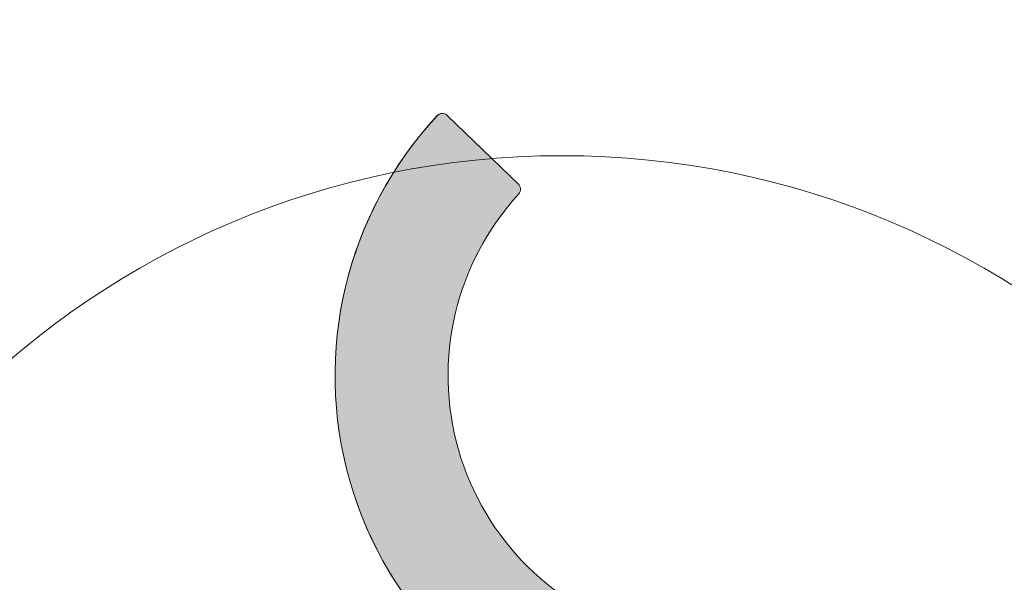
# Model space of a CAD drawing. Header units: millimetres. Extents: x 747415 to 1601423, y -236173 to 551995.
# Tile 183 of 242: x 1082421 to 1085897, y 10690 to 12675. Entities that reach past the tile are written whole.
import ezdxf

# ---------------------------------------------------------------- set-up
doc = ezdxf.new("R2010")
doc.units = ezdxf.units.MM
doc.header["$LTSCALE"] = 100
doc.header["$MEASUREMENT"] = 0
doc.layers.add('T--L9042_BOMEN', color=84, linetype='CONTINUOUS', lineweight=0)
doc.layers.add('T--L9071_TERREINMEUBILAIR_Bank', color=250, linetype='CONTINUOUS', lineweight=0)
doc.layers.add('T--L9064_Glasvezel', color=54, linetype='CONTINUOUS')
doc.styles.add('vddonk Arial', font='arial.ttf')
doc.dimstyles.new('Gebr vd Donk', dxfattribs={"dimtxt": 1.5, "dimasz": 1.5, "dimexe": 0, "dimexo": 0, "dimgap": 0.3, "dimtad": 1, "dimdec": 1, "dimzin": 0, "dimdsep": 46, "dimtxsty": 'vddonk Arial', "dimcen": 0.1, "dimclrd": 6, "dimclre": 6, "dimclrt": 6, "dimadec": 0, "dimazin": 0, "dimtfac": 1, "dimtdec": 1, "dimtmove": 0, "dimatfit": 0, "dimfxl": 1, "dimtolj": 1, "dimtzin": 0, "dimlwd": 18, "dimlwe": 18, "dimarcsym": 0})

# ---------------------------------------------------------------- blocks, each defined once
blk = doc.blocks.new('boom nieuw')
at = {"layer": 'T--L9042_BOMEN'}
blk.add_circle((-2.842170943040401e-14, 8.575259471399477e-07), 0.4287631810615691, dxfattribs=at)
blk = doc.blocks.new('Loop Arc groen')
at = {"layer": 'T--L9071_TERREINMEUBILAIR_Bank'}
h = blk.add_hatch(color=9, dxfattribs=at)
h.dxf.hatch_style = 1
edge = h.paths.add_edge_path()
edge.add_ellipse((0.1276188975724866, 0.1223946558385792), major_axis=(-0.02499998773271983, 0), ratio=1, start_angle=125.6750627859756, end_angle=217.8372888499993)
edge.add_ellipse((-0.9339599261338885, -0.6705020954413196), major_axis=(-1.349999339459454, 0), ratio=1, start_angle=216.77619521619, end_angle=334.6139691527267)
edge.add_ellipse((-2.130822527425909, -0.1020350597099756), major_axis=(-0.02499998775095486, 0), ratio=1, start_angle=-24.32493716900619, end_angle=65.67506283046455)
edge.add_line((-2.141120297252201, -0.1248156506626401), (-1.822103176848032, -0.2690245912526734))
edge.add_ellipse((-1.811805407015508, -0.2462440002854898), major_axis=(-0.02499998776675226, 0), ratio=1, start_angle=65.67506283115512, end_angle=152.736470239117)
edge.add_ellipse((-0.9339599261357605, -0.6705020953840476), major_axis=(-0.9499995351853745, 0), ratio=1, start_angle=217.105697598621, end_angle=334.24442791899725, ccw=False)
edge.add_ellipse((-0.1567782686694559, -0.08177780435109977), major_axis=(-0.02499998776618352, 0), ratio=1, start_angle=38.61365538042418, end_angle=125.6750627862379)
edge.add_line((-0.142198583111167, -0.1020862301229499), (0.142198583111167, 0.1020862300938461))
at = {"layer": 'T--L9071_TERREINMEUBILAIR_Bank', "extrusion": (0, 0, -1)}
blk.add_lwpolyline([(-0.142198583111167, 0.1020862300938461, -0.4253104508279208), (-0.1473627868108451, 0.1377301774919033, -0.5648387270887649), (2.153603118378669, -0.09173728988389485, -0.4142135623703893), (2.141120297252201, -0.1248156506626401), (1.822103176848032, -0.2690245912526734, -0.3992701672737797), (1.789582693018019, -0.257696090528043, 0.5608223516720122), (0.1763125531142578, -0.09737944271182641, -0.3992701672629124), (0.142198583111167, -0.1020862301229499)], format="xyb", close=True, dxfattribs=at)

msp = doc.modelspace()

# ---------------------------------------------------------------- hatches: boundary and pattern name
at = {"layer": 'T--L9071_TERREINMEUBILAIR_Bank'}
h = msp.add_hatch(color=256, dxfattribs=at)
h.dxf.hatch_style = 1
h.paths.add_polyline_path([(1084182.767219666, 12060.65480204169, 0.399270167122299), (1084181.292609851, 12094.97485233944), (1083930.116570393, 12337.60911961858, 0.4142135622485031), (1083894.854229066, 12336.99916296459, 0.5650691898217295), (1084530.436219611, 10119.14440130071, 0.4142135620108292), (1084560.669324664, 10137.30380995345), (1084645.208744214, 10476.145774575, 0.3992701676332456), (1084628.281833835, 10506.03758003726, -0.5608223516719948)])

# ---------------------------------------------------------------- linework, layer by layer
msp.add_lwpolyline([(1084182.767219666, 12060.65480204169, 0.3992701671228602), (1084181.292609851, 12094.97485233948), (1083930.116570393, 12337.60911961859, 0.4142135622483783), (1083894.854229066, 12336.99916296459, 0.5650691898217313), (1084530.436219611, 10119.1444013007, 0.4142135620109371), (1084560.669324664, 10137.30380995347), (1084645.208744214, 10476.14577457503, 0.3992701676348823), (1084628.281833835, 10506.0375800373, -0.5608223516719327)], format="xyb", close=True, dxfattribs=at)

# ---------------------------------------------------------------- block references
at = {"layer": 'T--L9042_BOMEN', "xscale": 6982.635217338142, "yscale": 6982.635217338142, "zscale": 6982.635217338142, "rotation": 226.390364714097}
msp.add_blockref('boom nieuw', (1084334.827789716, 9201.673976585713), dxfattribs=at)
at = {"layer": 'T--L9071_TERREINMEUBILAIR_Bank', "xscale": 997.5193167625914, "yscale": 997.5193167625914, "zscale": 997.5193167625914, "rotation": 100.3159224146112}
msp.add_blockref('Loop Arc groen', (1084055.704590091, 12216.29198595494), dxfattribs=at)

# ---------------------------------------------------------------- leaders
at = {"layer": 'T--L9064_Glasvezel', "linetype": 'Continuous', "annotation_type": 0, "has_hookline": 1, "hookline_direction": 1, "text_width": 39229.19508864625, "horizontal_direction": (-0.6598794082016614, -0.7513715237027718, 0)}
msp.add_leader([(1061124.504787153, 9444.188306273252), (1065321.249086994, 16440.30695111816)], dimstyle='Gebr vd Donk', override={"dimgap": 0.3, "dimtad": 0, "dimarcsym": 1}, dxfattribs=at)

doc.saveas('drawing.dxf')
